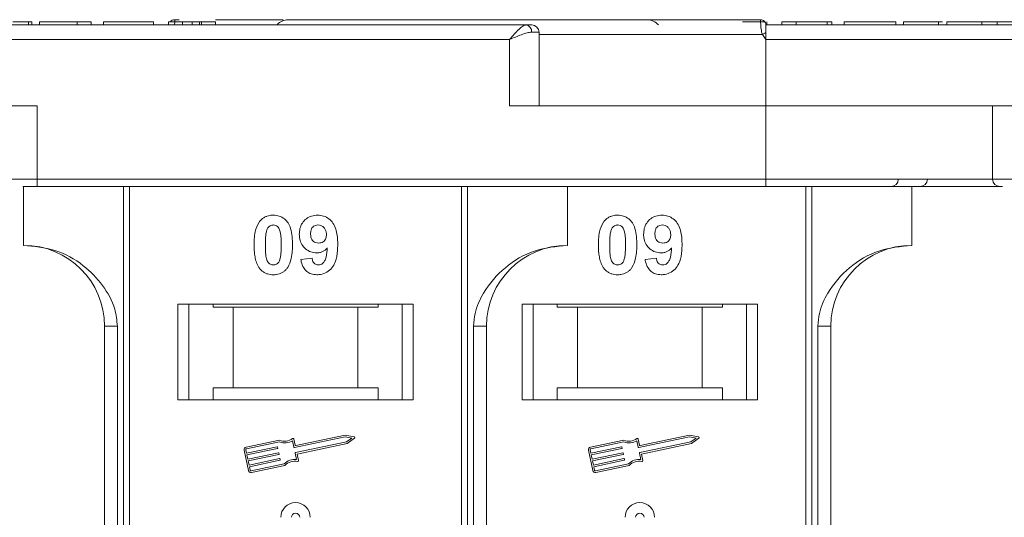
# Model space of a CAD drawing. Header units: millimetres. Extents: x 1675 to 3137, y 343 to 1376.
# Tile 10 of 84: x 2330 to 2397, y 654 to 688. Entities that reach past the tile are written whole.
import ezdxf

# ---------------------------------------------------------------- set-up
doc = ezdxf.new("R2010")
doc.units = ezdxf.units.MM

msp = doc.modelspace()

# ---------------------------------------------------------------- linework, layer by layer
at = {"color": 7, "linetype": 'Continuous', "lineweight": 15}
for p, q in [((2330.723, 687.936), (2330.723, 688.136)), ((2330.947, 688.136), (2330.947, 687.936)), ((2331.459, 688.136), (2331.459, 687.936)), ((2331.459, 688.136), (2334.024, 688.136)), ((2334.024, 688.136), (2334.024, 687.936)), ((2334.024, 688.136), (2334.985, 688.136)), ((2334.985, 688.136), (2334.985, 687.936)), ((2335.818, 688.136), (2335.818, 687.936)), ((2335.818, 688.136), (2339.216, 688.136)), ((2339.216, 688.136), (2339.216, 687.936)), ((2340.242, 688.136), (2340.242, 687.936)), ((2340.242, 688.136), (2341.203, 688.136)), ((2340.966, 688.286), (2340.662, 688.286)), ((2340.662, 688.286), (2340.662, 688.286)), ((2341.203, 687.936), (2341.203, 688.136)), ((2341.84, 687.936), (2341.84, 688.136)), ((2342.355, 687.936), (2342.355, 688.136)), ((2342.485, 687.936), (2342.485, 688.136)), ((2342.485, 688.136), (2343.447, 688.136)), ((2343.447, 688.136), (2343.447, 687.936)), ((2380.533, 688.286), (2380.533, 688.286)), ((2380.844, 688.096), (2380.844, 688.136)), ((2380.953, 687.936), (2380.953, 688.136)), ((2381.979, 687.936), (2381.979, 688.136)), ((2381.979, 688.136), (2382.94, 688.136)), ((2382.94, 688.136), (2382.94, 687.936)), ((2382.94, 688.136), (2385.056, 688.136)), ((2385.056, 688.136), (2385.056, 687.936)), ((2385.056, 688.136), (2385.376, 688.136)), ((2385.376, 688.136), (2385.376, 687.936)), ((2386.209, 687.936), (2386.209, 688.136)), ((2386.209, 688.136), (2389.735, 688.136)), ((2389.735, 688.136), (2389.735, 687.936)), ((2390.248, 688.136), (2390.248, 687.936)), ((2392.627, 687.936), (2392.627, 688.136)), ((2392.913, 688.136), (2392.627, 688.136)), ((2393.203, 687.936), (2393.203, 688.136)), ((2395.582, 687.936), (2395.582, 688.136)), ((2396.636, 687.936), (2396.636, 688.136)), ((2364.572, 687.936), (2313.883, 687.936)), ((2340.312, 687.936), (2330.947, 687.936)), ((2365.454, 687.436), (2364.945, 687.436)), ((2365.454, 682.436), (2365.454, 687.436)), ((2393.203, 687.936), (2380.883, 687.936)), ((2431.572, 687.936), (2380.883, 687.936)), ((2396.985, 687.936), (2394.165, 687.936)), ((2313.883, 686.936), (2363.454, 686.936)), ((2363.454, 686.936), (2363.454, 682.436)), ((2380.649, 687.286), (2365.454, 687.286)), ((2380.883, 686.936), (2380.649, 687.286)), ((2380.883, 682.436), (2380.883, 686.936)), ((2380.883, 686.936), (2430.454, 686.936)), ((2331.311, 682.436), (2313.883, 682.436)), ((2331.311, 677.436), (2331.311, 682.436)), ((2363.454, 682.436), (2380.883, 682.436)), ((2380.883, 682.436), (2380.883, 677.436)), ((2398.311, 682.436), (2380.883, 682.436)), ((2396.311, 682.436), (2396.311, 677.436)), ((2331.311, 677.436), (2329.311, 677.436)), ((2380.883, 677.436), (2331.311, 677.436)), ((2331.311, 677.436), (2331.311, 676.936)), ((2380.883, 677.436), (2380.883, 676.936)), ((2396.311, 677.436), (2380.883, 677.436)), ((2398.311, 677.436), (2396.311, 677.436)), ((2330.383, 676.936), (2330.383, 672.936)), ((2331.311, 676.936), (2380.883, 676.936)), ((2337.175, 676.936), (2337.175, 616.936)), ((2337.594, 616.936), (2337.594, 676.936)), ((2360.171, 676.936), (2360.171, 616.936)), ((2360.59, 616.936), (2360.59, 676.936)), ((2367.383, 672.936), (2367.383, 676.936)), ((2383.6, 676.936), (2383.6, 616.936)), ((2384.019, 616.936), (2384.019, 676.936)), ((2390.812, 672.936), (2390.812, 676.936)), ((2349.242, 671.98), (2350.011, 672.065)), ((2372.671, 671.98), (2373.44, 672.065)), ((2356.883, 668.936), (2340.883, 668.936)), ((2340.883, 668.936), (2340.883, 662.436)), ((2341.633, 662.436), (2341.633, 668.936)), ((2343.269, 668.736), (2343.269, 668.936)), ((2343.269, 668.736), (2344.633, 668.736)), ((2344.633, 668.736), (2344.633, 663.236)), ((2353.133, 668.736), (2344.633, 668.736)), ((2353.133, 663.236), (2353.133, 668.736)), ((2353.133, 668.736), (2354.496, 668.736)), ((2354.496, 668.936), (2354.496, 668.736)), ((2356.133, 668.936), (2356.133, 662.436)), ((2356.883, 662.436), (2356.883, 668.936)), ((2380.312, 668.936), (2364.312, 668.936)), ((2364.312, 668.936), (2364.312, 662.436)), ((2365.062, 662.436), (2365.062, 668.936)), ((2366.698, 668.736), (2366.698, 668.936)), ((2366.698, 668.736), (2368.062, 668.736)), ((2368.062, 668.736), (2368.062, 663.236)), ((2376.562, 668.736), (2368.062, 668.736)), ((2376.562, 663.236), (2376.562, 668.736)), ((2376.562, 668.736), (2377.926, 668.736)), ((2377.926, 668.936), (2377.926, 668.736)), ((2379.562, 668.936), (2379.562, 662.436)), ((2380.312, 662.436), (2380.312, 668.936)), ((2335.883, 667.436), (2336.768, 667.436)), ((2335.883, 667.436), (2335.883, 626.436)), ((2336.768, 626.436), (2336.768, 667.436)), ((2360.997, 667.436), (2360.997, 626.436)), ((2361.883, 667.436), (2360.997, 667.436)), ((2361.883, 626.436), (2361.883, 667.436)), ((2384.427, 667.436), (2384.427, 626.436)), ((2385.312, 667.436), (2384.427, 667.436)), ((2385.312, 626.436), (2385.312, 667.436)), ((2343.269, 663.236), (2343.269, 662.436)), ((2344.633, 663.236), (2343.269, 663.236)), ((2353.133, 663.236), (2344.633, 663.236)), ((2354.496, 663.236), (2353.133, 663.236)), ((2354.496, 662.436), (2354.496, 663.236)), ((2368.062, 663.236), (2366.698, 663.236)), ((2366.698, 663.236), (2366.698, 662.436)), ((2376.562, 663.236), (2368.062, 663.236)), ((2377.926, 663.236), (2376.562, 663.236)), ((2377.926, 662.436), (2377.926, 663.236)), ((2340.883, 662.436), (2356.883, 662.436)), ((2364.312, 662.436), (2380.312, 662.436)), ((2352.27, 660.033), (2348.9, 659.321)), ((2352.871, 659.916), (2352.27, 660.033)), ((2375.7, 660.033), (2372.33, 659.321)), ((2376.301, 659.916), (2375.7, 660.033)), ((2347.801, 659.689), (2345.522, 659.208)), ((2347.789, 659.567), (2345.546, 659.093)), ((2348.775, 659.205), (2348.681, 659.649)), ((2348.866, 659.344), (2348.778, 659.76)), ((2352.271, 659.914), (2348.81, 659.182)), ((2348.883, 658.838), (2352.344, 659.569)), ((2348.993, 658.741), (2352.392, 659.459)), ((2352.713, 659.827), (2352.271, 659.914)), ((2352.344, 659.569), (2352.713, 659.827)), ((2352.392, 659.459), (2352.894, 659.81)), ((2371.23, 659.689), (2368.951, 659.208)), ((2371.218, 659.567), (2368.976, 659.093)), ((2372.204, 659.205), (2372.111, 659.649)), ((2372.295, 659.344), (2372.207, 659.76)), ((2375.701, 659.914), (2372.239, 659.182)), ((2372.312, 658.838), (2375.773, 659.569)), ((2372.422, 658.741), (2375.821, 659.459)), ((2376.143, 659.827), (2375.701, 659.914)), ((2375.773, 659.569), (2376.143, 659.827)), ((2375.821, 659.459), (2376.323, 659.81)), ((2345.386, 658.999), (2345.677, 657.62)), ((2345.501, 659.023), (2345.549, 658.794)), ((2345.549, 658.794), (2347.632, 659.234)), ((2347.656, 659.119), (2345.574, 658.679)), ((2345.574, 658.679), (2345.634, 658.391)), ((2345.634, 658.391), (2347.717, 658.831)), ((2347.741, 658.716), (2345.659, 658.276)), ((2347.667, 659.211), (2347.679, 659.153)), ((2347.752, 658.809), (2347.764, 658.751)), ((2348.954, 658.359), (2348.86, 658.803)), ((2349.087, 658.296), (2348.993, 658.741)), ((2368.816, 658.999), (2369.107, 657.62)), ((2368.93, 659.023), (2368.979, 658.794)), ((2368.979, 658.794), (2371.062, 659.234)), ((2371.086, 659.119), (2369.003, 658.679)), ((2369.003, 658.679), (2369.064, 658.391)), ((2369.064, 658.391), (2371.147, 658.831)), ((2371.171, 658.716), (2369.088, 658.276)), ((2371.096, 659.211), (2371.108, 659.153)), ((2371.181, 658.809), (2371.193, 658.751)), ((2372.383, 658.359), (2372.289, 658.803)), ((2372.516, 658.296), (2372.422, 658.741)), ((2345.659, 658.276), (2345.719, 657.989)), ((2345.719, 657.989), (2347.802, 658.429)), ((2347.826, 658.314), (2345.744, 657.874)), ((2345.862, 657.599), (2348.105, 658.073)), ((2345.886, 657.484), (2348.165, 657.966)), ((2347.837, 658.407), (2347.849, 658.349)), ((2369.088, 658.276), (2369.149, 657.989)), ((2369.149, 657.989), (2371.231, 658.429)), ((2371.256, 658.314), (2369.173, 657.874)), ((2369.291, 657.599), (2371.534, 658.073)), ((2369.316, 657.484), (2371.594, 657.966)), ((2371.266, 658.407), (2371.278, 658.349)), ((2345.744, 657.874), (2345.792, 657.645)), ((2369.173, 657.874), (2369.222, 657.645))]:
    msp.add_line(p, q, dxfattribs=at)
at = {"color": 7, "linetype": 'Continuous', "lineweight": 15, "flags": 128}
msp.add_lwpolyline([(2380.883, 687.936), (2380.883, 687.936)], dxfattribs=at)
at = {"color": 7, "linetype": 'Continuous', "lineweight": 15}
for centre, radius, start, end in [((2340.662, 687.936), 0.35, 89.99817, 145.14923), ((2348.383, 687.286), 1, 90, 139.04573), ((2372.812, 687.286), 1, 40.5416, 90), ((2380.533, 687.936), 0.35, 0.00057, 90.00191), ((2364.498, 687.492), 0.451, 352.91869, 80.47981), ((2364.954, 687.436), 0.5, 0, 90), ((2416.427, 620.359), 75.89, 117.92809, 118.12821), ((2389.4, 677.436), 0.5, 270, 0), ((2391.384, 677.436), 0.5, 270, 0), ((2396.811, 677.436), 0.5, 180, 270), ((2330.383, 667.436), 5.5, 0, 90), ((2367.383, 667.436), 5.5, 90, 180), ((2390.812, 667.436), 5.5, 90, 180), ((2348.154, 660.487), 0.99, 248.37041, 302.16635), ((2348.154, 660.487), 0.873, 246.11204, 307.44471), ((2348.72, 659.748), 0.0587, 11.9297, 127.44471), ((2348.894, 659.35), 0.0294, 191.9297, 281.9297), ((2352.86, 659.858), 0.0587, 304.95116, 78.90824), ((2371.583, 660.487), 0.99, 248.37041, 302.16635), ((2371.583, 660.487), 0.873, 246.11204, 307.44471), ((2372.15, 659.748), 0.0587, 11.9297, 127.44471), ((2372.324, 659.35), 0.0294, 191.9297, 281.9297), ((2376.29, 659.858), 0.0587, 304.95116, 78.90824), ((2345.558, 659.036), 0.176, 101.9297, 191.9297), ((2345.558, 659.036), 0.0587, 101.9297, 191.9297), ((2347.638, 659.205), 0.0294, 11.9297, 101.9297), ((2347.65, 659.147), 0.0294, 281.9297, 11.9297), ((2347.723, 658.803), 0.0294, 11.9297, 101.9297), ((2347.735, 658.745), 0.0294, 281.9297, 11.9297), ((2348.804, 659.211), 0.0294, 191.9297, 281.9297), ((2348.889, 658.809), 0.0294, 101.9297, 191.9297), ((2368.988, 659.036), 0.176, 101.9297, 191.9297), ((2368.988, 659.036), 0.0587, 101.9297, 191.9297), ((2371.068, 659.205), 0.0294, 11.9297, 101.9297), ((2371.08, 659.147), 0.0294, 281.9297, 11.9297), ((2371.153, 658.803), 0.0294, 11.9297, 101.9297), ((2371.165, 658.745), 0.0294, 281.9297, 11.9297), ((2372.233, 659.211), 0.0294, 191.9297, 281.9297), ((2372.318, 658.809), 0.0294, 101.9297, 191.9297), ((2347.808, 658.4), 0.0294, 11.9297, 101.9297), ((2347.82, 658.343), 0.0294, 281.9297, 11.9297), ((2348.811, 657.379), 0.99, 81.69305, 135.48899), ((2348.811, 657.379), 0.873, 76.41469, 137.74736), ((2349.029, 658.284), 0.0587, 256.41469, 11.9297), ((2371.238, 658.4), 0.0294, 11.9297, 101.9297), ((2371.25, 658.343), 0.0294, 281.9297, 11.9297), ((2372.24, 657.379), 0.99, 81.69305, 135.48899), ((2372.24, 657.379), 0.873, 76.41469, 137.74736), ((2372.459, 658.284), 0.0587, 256.41469, 11.9297), ((2345.85, 657.657), 0.176, 191.9297, 281.9297), ((2345.85, 657.657), 0.0587, 191.9297, 281.9297), ((2369.279, 657.657), 0.176, 191.9297, 281.9297), ((2369.279, 657.657), 0.0587, 191.9297, 281.9297), ((2348.883, 654.436), 1, 0, 180), ((2372.312, 654.436), 1, 0, 180), ((2348.883, 654.436), 0.285, 0, 180), ((2372.312, 654.436), 0.285, 0, 180)]:
    msp.add_arc(centre, radius, start, end, dxfattribs=at)
for points, knots in [([(2330.723, 688.136), (2330.663, 688.136), (2330.543, 688.136), (2330.226, 688.136), (2329.906, 688.136), (2329.664, 688.136), (2329.636, 688.136)], [0, 0, 0, 0, 0.250896, 0.502166, 0.940512, 1, 1, 1, 1]), ([(2330.947, 688.136), (2330.946, 688.136), (2330.945, 688.136), (2330.93, 688.136), (2330.906, 688.136), (2330.865, 688.136), (2330.808, 688.136), (2330.752, 688.136), (2330.723, 688.136)], [0, 0, 0, 0, 0.15395, 0.308181, 0.478699, 0.649961, 0.824203, 1, 1, 1, 1]), ([(2340.662, 688.286), (2340.662, 688.279), (2340.663, 688.266), (2340.662, 688.162), (2340.662, 688.05), (2340.655, 687.954), (2340.654, 687.936)], [0, 0, 0, 0, 0.316913, 0.576202, 0.920428, 1, 1, 1, 1]), ([(2341.84, 688.136), (2341.753, 688.136), (2341.614, 688.136), (2341.438, 688.136), (2341.319, 688.136), (2341.209, 688.136), (2341.206, 688.136), (2341.203, 688.136)], [0, 0, 0, 0, 0.189329, 0.302222, 0.415612, 0.548732, 1, 1, 1, 1]), ([(2342.355, 688.136), (2342.315, 688.136), (2342.238, 688.136), (2342.069, 688.136), (2341.933, 688.136), (2341.857, 688.136), (2341.84, 688.136)], [0, 0, 0, 0, 0.330398, 0.624767, 0.917361, 1, 1, 1, 1]), ([(2342.485, 688.136), (2342.483, 688.136), (2342.48, 688.136), (2342.471, 688.136), (2342.457, 688.136), (2342.436, 688.136), (2342.407, 688.136), (2342.372, 688.136), (2342.355, 688.136)], [0, 0, 0, 0, 0.155996, 0.312125, 0.480895, 0.650212, 0.823248, 1, 1, 1, 1]), ([(2348.033, 688.286), (2346.892, 688.286), (2345.379, 688.286), (2343.828, 688.286), (2343.447, 688.286)], [0, 0, 0, 0, 0.753822, 1, 1, 1, 1]), ([(2380.533, 688.286), (2379.22, 688.286), (2376.554, 688.286), (2372.565, 688.286), (2368.921, 688.286), (2365.686, 688.286), (2362.86, 688.286), (2360.199, 688.286), (2356.92, 688.286), (2354.132, 688.286), (2351.93, 688.286), (2350.459, 688.286), (2349.293, 688.286), (2348.522, 688.286), (2348.429, 688.286), (2348.383, 688.286)], [0, 0, 0, 0, 0.077724, 0.157824, 0.240135, 0.304454, 0.368763, 0.43443, 0.500087, 0.631237, 0.695556, 0.759865, 0.842185, 0.922283, 1, 1, 1, 1]), ([(2380.844, 688.136), (2380.79, 688.136), (2380.682, 688.136), (2380.378, 688.136), (2379.913, 688.136), (2379.526, 688.136), (2379.292, 688.136)], [0, 0, 0, 0, 0.20646, 0.413515, 0.645211, 1, 1, 1, 1]), ([(2380.649, 687.286), (2380.632, 687.343), (2380.595, 687.466), (2380.565, 687.652), (2380.546, 687.834), (2380.535, 688.017), (2380.532, 688.163), (2380.532, 688.266), (2380.532, 688.279), (2380.533, 688.286)], [0, 0, 0, 0, 0.1117977, 0.2443303, 0.368648, 0.5004012, 0.6872226, 0.8279677, 1, 1, 1, 1]), ([(2392.627, 688.136), (2392.493, 688.136), (2392.09, 688.136), (2391.429, 688.136), (2390.808, 688.136), (2390.383, 688.136), (2390.257, 688.136), (2390.25, 688.136), (2390.248, 688.136)], [0, 0, 0, 0, 0.102171, 0.30922, 0.51365, 0.692275, 0.932413, 1, 1, 1, 1]), ([(2395.582, 688.136), (2395.448, 688.136), (2395.044, 688.136), (2394.39, 688.136), (2393.772, 688.136), (2393.344, 688.136), (2393.213, 688.136), (2393.205, 688.136), (2393.203, 688.136)], [0, 0, 0, 0, 0.101398, 0.306996, 0.506144, 0.685262, 0.924557, 1, 1, 1, 1]), ([(2396.636, 688.136), (2396.574, 688.136), (2396.449, 688.136), (2396.265, 688.136), (2396.09, 688.136), (2395.922, 688.136), (2395.753, 688.136), (2395.639, 688.136), (2395.582, 688.136)], [0, 0, 0, 0, 0.185429, 0.37219, 0.527708, 0.683877, 0.841678, 1, 1, 1, 1]), ([(2397.723, 688.136), (2397.663, 688.136), (2397.543, 688.136), (2397.226, 688.136), (2396.906, 688.136), (2396.664, 688.136), (2396.636, 688.136)], [0, 0, 0, 0, 0.250896, 0.502166, 0.940512, 1, 1, 1, 1]), ([(2363.454, 686.936), (2363.56, 687.059), (2363.772, 687.304), (2364.081, 687.634), (2364.361, 687.884), (2364.504, 687.92), (2364.572, 687.936)], [0, 0, 0, 0, 0.251131, 0.501805, 0.765641, 1, 1, 1, 1]), ([(2364.945, 687.436), (2364.85, 687.426), (2364.641, 687.405), (2364.142, 687.233), (2363.724, 687.053), (2363.454, 686.936)], [0, 0, 0, 0, 0.227063, 0.501587, 1, 1, 1, 1]), ([(2380.883, 687.936), (2380.883, 687.925), (2380.883, 687.903), (2380.883, 687.731), (2380.882, 687.546), (2380.883, 687.43), (2380.883, 687.411)], [0, 0, 0, 0, 0.313357, 0.626713, 0.94007, 1, 1, 1, 1]), ([(2330.329, 676.936), (2330.35, 676.936), (2330.482, 676.936), (2330.827, 676.936), (2331.153, 676.936), (2331.311, 676.936)], [0, 0, 0, 0, 0.086648, 0.555949, 1, 1, 1, 1]), ([(2380.883, 676.936), (2382.224, 676.936), (2384.948, 676.936), (2389.035, 676.936), (2392.758, 676.936), (2395.418, 676.936), (2396.675, 676.936), (2396.979, 676.936)], [0, 0, 0, 0, 0.239024, 0.485461, 0.738838, 0.936895, 1, 1, 1, 1]), ([(2346.458, 674.581), (2346.502, 674.632), (2346.592, 674.733), (2346.761, 674.849), (2346.95, 674.932), (2347.119, 674.97), (2347.261, 674.985), (2347.333, 674.987), (2347.37, 674.988)], [0, 0, 0, 0, 0.193776, 0.3936, 0.587864, 0.788908, 0.894169, 1, 1, 1, 1]), ([(2347.37, 674.988), (2347.505, 674.977), (2347.777, 674.957), (2348.129, 674.758), (2348.401, 674.465), (2348.652, 673.865), (2348.667, 673.342), (2348.677, 672.956)], [0, 0, 0, 0, 0.147566, 0.296688, 0.431278, 0.580404, 1, 1, 1, 1]), ([(2349.139, 673.683), (2349.147, 673.818), (2349.162, 674.088), (2349.329, 674.467), (2349.609, 674.763), (2349.98, 674.958), (2350.254, 674.977), (2350.397, 674.988)], [0, 0, 0, 0, 0.197927, 0.397728, 0.597413, 0.790584, 1, 1, 1, 1]), ([(2350.397, 674.988), (2350.532, 674.977), (2350.804, 674.956), (2351.164, 674.753), (2351.456, 674.448), (2351.696, 673.913), (2351.75, 673.404), (2351.754, 673.049), (2351.754, 672.99)], [0, 0, 0, 0, 0.148288, 0.297745, 0.443713, 0.607791, 0.934708, 1, 1, 1, 1]), ([(2369.887, 674.581), (2369.932, 674.632), (2370.022, 674.733), (2370.191, 674.849), (2370.379, 674.932), (2370.549, 674.97), (2370.69, 674.985), (2370.763, 674.987), (2370.799, 674.988)], [0, 0, 0, 0, 0.193776, 0.3936, 0.587864, 0.788908, 0.894169, 1, 1, 1, 1]), ([(2370.799, 674.988), (2370.934, 674.977), (2371.206, 674.957), (2371.559, 674.758), (2371.83, 674.465), (2372.082, 673.865), (2372.096, 673.342), (2372.107, 672.956)], [0, 0, 0, 0, 0.147566, 0.296688, 0.431278, 0.580404, 1, 1, 1, 1]), ([(2372.568, 673.683), (2372.576, 673.818), (2372.592, 674.088), (2372.759, 674.467), (2373.039, 674.763), (2373.41, 674.958), (2373.684, 674.977), (2373.826, 674.988)], [0, 0, 0, 0, 0.197927, 0.397728, 0.597413, 0.790584, 1, 1, 1, 1]), ([(2373.826, 674.988), (2373.962, 674.977), (2374.233, 674.956), (2374.594, 674.753), (2374.885, 674.448), (2375.125, 673.913), (2375.18, 673.404), (2375.183, 673.049), (2375.184, 672.99)], [0, 0, 0, 0, 0.148288, 0.297745, 0.443713, 0.607791, 0.934708, 1, 1, 1, 1]), ([(2346.062, 672.964), (2346.064, 673.097), (2346.069, 673.4), (2346.141, 673.929), (2346.282, 674.352), (2346.441, 674.559), (2346.458, 674.581)], [0, 0, 0, 0, 0.236731, 0.537555, 0.949668, 1, 1, 1, 1]), ([(2346.917, 673.928), (2346.941, 673.998), (2346.979, 674.11), (2347.087, 674.235), (2347.211, 674.302), (2347.31, 674.318), (2347.363, 674.321), (2347.37, 674.321)], [0, 0, 0, 0, 0.334804, 0.542561, 0.750382, 0.970721, 1, 1, 1, 1]), ([(2347.37, 674.321), (2347.426, 674.315), (2347.529, 674.306), (2347.661, 674.229), (2347.774, 674.081), (2347.869, 673.807), (2347.903, 673.414), (2347.907, 673.115), (2347.908, 672.964)], [0, 0, 0, 0, 0.104614, 0.188814, 0.273512, 0.444127, 0.719481, 1, 1, 1, 1]), ([(2349.908, 673.722), (2349.912, 673.809), (2349.919, 673.947), (2349.993, 674.126), (2350.102, 674.234), (2350.246, 674.308), (2350.352, 674.316), (2350.412, 674.321)], [0, 0, 0, 0, 0.29132, 0.465539, 0.641632, 0.798664, 1, 1, 1, 1]), ([(2350.412, 674.321), (2350.48, 674.314), (2350.617, 674.299), (2350.791, 674.183), (2350.919, 674.025), (2350.977, 673.842), (2350.983, 673.721), (2350.985, 673.665)], [0, 0, 0, 0, 0.207955, 0.420406, 0.62732, 0.827707, 1, 1, 1, 1]), ([(2369.492, 672.964), (2369.494, 673.097), (2369.499, 673.4), (2369.571, 673.929), (2369.711, 674.352), (2369.87, 674.559), (2369.887, 674.581)], [0, 0, 0, 0, 0.236731, 0.537555, 0.949668, 1, 1, 1, 1]), ([(2370.346, 673.928), (2370.37, 673.998), (2370.408, 674.11), (2370.516, 674.235), (2370.64, 674.302), (2370.739, 674.318), (2370.793, 674.321), (2370.799, 674.321)], [0, 0, 0, 0, 0.334804, 0.542561, 0.750382, 0.970721, 1, 1, 1, 1]), ([(2370.799, 674.321), (2370.856, 674.315), (2370.958, 674.306), (2371.09, 674.229), (2371.203, 674.081), (2371.299, 673.807), (2371.333, 673.414), (2371.336, 673.115), (2371.338, 672.964)], [0, 0, 0, 0, 0.104614, 0.188814, 0.273512, 0.444127, 0.719481, 1, 1, 1, 1]), ([(2373.338, 673.722), (2373.342, 673.809), (2373.348, 673.947), (2373.423, 674.126), (2373.532, 674.234), (2373.675, 674.308), (2373.782, 674.316), (2373.842, 674.321)], [0, 0, 0, 0, 0.29132, 0.465539, 0.641632, 0.798664, 1, 1, 1, 1]), ([(2373.842, 674.321), (2373.909, 674.314), (2374.047, 674.299), (2374.221, 674.183), (2374.349, 674.025), (2374.406, 673.842), (2374.412, 673.721), (2374.415, 673.665)], [0, 0, 0, 0, 0.207955, 0.420406, 0.62732, 0.827707, 1, 1, 1, 1]), ([(2346.831, 672.964), (2346.832, 673.03), (2346.833, 673.164), (2346.839, 673.344), (2346.849, 673.505), (2346.863, 673.647), (2346.881, 673.789), (2346.905, 673.882), (2346.917, 673.928)], [0, 0, 0, 0, 0.2059417, 0.4119594, 0.558149, 0.7045024, 0.8518015, 1, 1, 1, 1]), ([(2350.321, 672.424), (2350.185, 672.436), (2349.913, 672.461), (2349.562, 672.677), (2349.295, 672.983), (2349.156, 673.337), (2349.144, 673.579), (2349.139, 673.683)], [0, 0, 0, 0, 0.210189, 0.421773, 0.623603, 0.837034, 1, 1, 1, 1]), ([(2350.451, 673.09), (2350.383, 673.096), (2350.257, 673.107), (2350.094, 673.201), (2349.983, 673.332), (2349.917, 673.513), (2349.912, 673.644), (2349.908, 673.722)], [0, 0, 0, 0, 0.213937, 0.398075, 0.583091, 0.751666, 1, 1, 1, 1]), ([(2350.985, 673.665), (2350.981, 673.586), (2350.973, 673.453), (2350.887, 673.284), (2350.766, 673.175), (2350.617, 673.101), (2350.506, 673.094), (2350.451, 673.09)], [0, 0, 0, 0, 0.2673945, 0.4472142, 0.6271221, 0.8130653, 1, 1, 1, 1]), ([(2370.261, 672.964), (2370.261, 673.03), (2370.262, 673.164), (2370.268, 673.344), (2370.278, 673.505), (2370.292, 673.647), (2370.311, 673.789), (2370.335, 673.882), (2370.346, 673.928)], [0, 0, 0, 0, 0.2059417, 0.4119594, 0.558149, 0.7045024, 0.8518015, 1, 1, 1, 1]), ([(2373.75, 672.424), (2373.615, 672.436), (2373.343, 672.461), (2372.992, 672.677), (2372.724, 672.983), (2372.586, 673.337), (2372.574, 673.579), (2372.568, 673.683)], [0, 0, 0, 0, 0.210189, 0.421773, 0.623603, 0.837034, 1, 1, 1, 1]), ([(2373.88, 673.09), (2373.813, 673.096), (2373.687, 673.107), (2373.523, 673.201), (2373.412, 673.332), (2373.347, 673.513), (2373.341, 673.644), (2373.338, 673.722)], [0, 0, 0, 0, 0.213937, 0.398075, 0.583091, 0.751666, 1, 1, 1, 1]), ([(2374.415, 673.665), (2374.41, 673.586), (2374.402, 673.453), (2374.316, 673.284), (2374.196, 673.175), (2374.046, 673.101), (2373.936, 673.094), (2373.88, 673.09)], [0, 0, 0, 0, 0.2673945, 0.4472142, 0.6271221, 0.8130653, 1, 1, 1, 1]), ([(2336.768, 667.436), (2336.724, 667.827), (2336.613, 668.826), (2335.79, 670.28), (2334.42, 671.693), (2332.554, 672.729), (2331.104, 672.868), (2330.383, 672.936)], [0, 0, 0, 0, 0.125713, 0.321276, 0.524466, 0.763484, 1, 1, 1, 1]), ([(2346.455, 671.347), (2346.415, 671.402), (2346.336, 671.511), (2346.228, 671.748), (2346.137, 672.056), (2346.088, 672.393), (2346.065, 672.697), (2346.063, 672.875), (2346.062, 672.964)], [0, 0, 0, 0, 0.118441, 0.239346, 0.459593, 0.684925, 0.84224, 1, 1, 1, 1]), ([(2347.37, 671.603), (2347.301, 671.611), (2347.191, 671.624), (2347.063, 671.712), (2346.959, 671.865), (2346.866, 672.14), (2346.837, 672.529), (2346.833, 672.818), (2346.831, 672.964)], [0, 0, 0, 0, 0.12537, 0.20229, 0.279179, 0.464758, 0.730582, 1, 1, 1, 1]), ([(2347.908, 672.964), (2347.908, 672.897), (2347.907, 672.764), (2347.901, 672.583), (2347.891, 672.421), (2347.877, 672.279), (2347.858, 672.136), (2347.834, 672.042), (2347.822, 671.996)], [0, 0, 0, 0, 0.20527, 0.410616, 0.55715, 0.703844, 0.851471, 1, 1, 1, 1]), ([(2348.677, 672.956), (2348.675, 672.822), (2348.67, 672.519), (2348.599, 672), (2348.461, 671.58), (2348.304, 671.373), (2348.282, 671.343)], [0, 0, 0, 0, 0.237281, 0.538591, 0.932677, 1, 1, 1, 1]), ([(2351.044, 672.758), (2350.998, 672.71), (2350.904, 672.611), (2350.757, 672.522), (2350.63, 672.47), (2350.531, 672.443), (2350.427, 672.427), (2350.356, 672.425), (2350.321, 672.424)], [0, 0, 0, 0, 0.243491, 0.496266, 0.61821, 0.741704, 0.870158, 1, 1, 1, 1]), ([(2351.754, 672.99), (2351.751, 672.857), (2351.743, 672.455), (2351.652, 671.9), (2351.374, 671.391), (2351.027, 671.089), (2350.657, 670.951), (2350.424, 670.94), (2350.339, 670.936)], [0, 0, 0, 0, 0.142337, 0.429127, 0.589943, 0.751205, 0.909895, 1, 1, 1, 1]), ([(2350.438, 671.603), (2350.492, 671.608), (2350.6, 671.619), (2350.752, 671.718), (2350.893, 671.888), (2351.002, 672.25), (2351.027, 672.551), (2351.044, 672.758)], [0, 0, 0, 0, 0.112015, 0.224355, 0.367768, 0.565827, 1, 1, 1, 1]), ([(2367.383, 672.936), (2366.623, 672.86), (2365.102, 672.707), (2363.081, 671.517), (2361.749, 669.967), (2361.088, 668.523), (2361.022, 667.73), (2360.997, 667.436)], [0, 0, 0, 0, 0.249096, 0.498243, 0.745205, 0.90541, 1, 1, 1, 1]), ([(2369.884, 671.347), (2369.845, 671.402), (2369.765, 671.511), (2369.657, 671.748), (2369.567, 672.056), (2369.517, 672.393), (2369.495, 672.697), (2369.493, 672.875), (2369.492, 672.964)], [0, 0, 0, 0, 0.118441, 0.239346, 0.459593, 0.684925, 0.84224, 1, 1, 1, 1]), ([(2370.799, 671.603), (2370.731, 671.611), (2370.621, 671.624), (2370.493, 671.712), (2370.388, 671.865), (2370.296, 672.14), (2370.267, 672.529), (2370.263, 672.818), (2370.261, 672.964)], [0, 0, 0, 0, 0.12537, 0.20229, 0.279179, 0.464758, 0.730582, 1, 1, 1, 1]), ([(2371.338, 672.964), (2371.337, 672.897), (2371.336, 672.764), (2371.33, 672.583), (2371.32, 672.421), (2371.306, 672.279), (2371.288, 672.136), (2371.264, 672.042), (2371.252, 671.996)], [0, 0, 0, 0, 0.20527, 0.410616, 0.55715, 0.703844, 0.851471, 1, 1, 1, 1]), ([(2372.107, 672.956), (2372.105, 672.822), (2372.099, 672.519), (2372.029, 672), (2371.89, 671.58), (2371.734, 671.373), (2371.711, 671.343)], [0, 0, 0, 0, 0.237281, 0.538591, 0.932677, 1, 1, 1, 1]), ([(2374.473, 672.758), (2374.427, 672.71), (2374.333, 672.611), (2374.186, 672.522), (2374.06, 672.47), (2373.961, 672.443), (2373.857, 672.427), (2373.786, 672.425), (2373.75, 672.424)], [0, 0, 0, 0, 0.243491, 0.496266, 0.61821, 0.741704, 0.870158, 1, 1, 1, 1]), ([(2375.184, 672.99), (2375.181, 672.857), (2375.172, 672.455), (2375.082, 671.9), (2374.803, 671.391), (2374.457, 671.089), (2374.087, 670.951), (2373.853, 670.94), (2373.769, 670.936)], [0, 0, 0, 0, 0.142337, 0.429127, 0.589943, 0.751205, 0.909895, 1, 1, 1, 1]), ([(2373.867, 671.603), (2373.921, 671.608), (2374.03, 671.619), (2374.181, 671.718), (2374.322, 671.888), (2374.432, 672.25), (2374.456, 672.551), (2374.473, 672.758)], [0, 0, 0, 0, 0.112015, 0.224355, 0.367768, 0.565827, 1, 1, 1, 1]), ([(2390.812, 672.936), (2390.052, 672.86), (2388.532, 672.707), (2386.51, 671.517), (2385.178, 669.967), (2384.518, 668.523), (2384.451, 667.73), (2384.427, 667.436)], [0, 0, 0, 0, 0.249096, 0.498243, 0.745205, 0.90541, 1, 1, 1, 1]), ([(2350.011, 672.065), (2350.024, 671.985), (2350.045, 671.862), (2350.135, 671.718), (2350.239, 671.64), (2350.346, 671.607), (2350.413, 671.604), (2350.438, 671.603)], [0, 0, 0, 0, 0.3447142, 0.5290593, 0.7142089, 0.8921959, 1, 1, 1, 1]), ([(2373.44, 672.065), (2373.454, 671.985), (2373.474, 671.862), (2373.564, 671.718), (2373.669, 671.64), (2373.776, 671.607), (2373.842, 671.604), (2373.867, 671.603)], [0, 0, 0, 0, 0.3447142, 0.5290593, 0.7142089, 0.8921959, 1, 1, 1, 1]), ([(2347.37, 670.936), (2347.303, 670.939), (2347.168, 670.943), (2346.97, 670.987), (2346.78, 671.065), (2346.635, 671.163), (2346.528, 671.261), (2346.479, 671.319), (2346.455, 671.347)], [0, 0, 0, 0, 0.192635, 0.388697, 0.582015, 0.783044, 0.890959, 1, 1, 1, 1]), ([(2347.822, 671.996), (2347.799, 671.927), (2347.761, 671.815), (2347.654, 671.69), (2347.532, 671.624), (2347.433, 671.605), (2347.378, 671.603), (2347.37, 671.603)], [0, 0, 0, 0, 0.3336776, 0.5404125, 0.7472639, 0.9612091, 1, 1, 1, 1]), ([(2348.282, 671.343), (2348.237, 671.292), (2348.147, 671.191), (2347.978, 671.075), (2347.79, 670.992), (2347.62, 670.954), (2347.479, 670.939), (2347.406, 670.937), (2347.37, 670.936)], [0, 0, 0, 0, 0.193769, 0.393564, 0.587886, 0.789131, 0.894283, 1, 1, 1, 1]), ([(2350.339, 670.936), (2350.203, 670.948), (2349.958, 670.968), (2349.644, 671.149), (2349.401, 671.429), (2349.287, 671.727), (2349.251, 671.926), (2349.242, 671.98)], [0, 0, 0, 0, 0.2427882, 0.4388655, 0.6348012, 0.9009361, 1, 1, 1, 1]), ([(2370.799, 670.936), (2370.732, 670.939), (2370.598, 670.943), (2370.4, 670.987), (2370.209, 671.065), (2370.064, 671.163), (2369.958, 671.261), (2369.909, 671.319), (2369.884, 671.347)], [0, 0, 0, 0, 0.192635, 0.388697, 0.582015, 0.783044, 0.890959, 1, 1, 1, 1]), ([(2371.252, 671.996), (2371.229, 671.927), (2371.191, 671.815), (2371.083, 671.69), (2370.961, 671.624), (2370.862, 671.605), (2370.808, 671.603), (2370.799, 671.603)], [0, 0, 0, 0, 0.3336776, 0.5404125, 0.7472639, 0.9612091, 1, 1, 1, 1]), ([(2371.711, 671.343), (2371.667, 671.292), (2371.577, 671.191), (2371.408, 671.075), (2371.219, 670.992), (2371.05, 670.954), (2370.908, 670.939), (2370.836, 670.937), (2370.799, 670.936)], [0, 0, 0, 0, 0.193769, 0.393564, 0.587886, 0.789131, 0.894283, 1, 1, 1, 1]), ([(2373.769, 670.936), (2373.633, 670.948), (2373.387, 670.968), (2373.074, 671.149), (2372.831, 671.429), (2372.717, 671.727), (2372.681, 671.926), (2372.671, 671.98)], [0, 0, 0, 0, 0.2427882, 0.4388655, 0.6348012, 0.9009361, 1, 1, 1, 1])]:
    msp.add_open_spline(points, degree=3, knots=knots, dxfattribs=at)
for points in [[(2364.572, 687.936), (2364.682, 687.936), (2364.902, 687.936), (2364.937, 687.936), (2364.954, 687.936)], [(2380.883, 687.411), (2380.883, 687.336), (2380.883, 687.185), (2380.883, 687.019), (2380.883, 686.936)]]:
    msp.add_open_spline(points, degree=3, dxfattribs=at)

doc.saveas('drawing.dxf')
